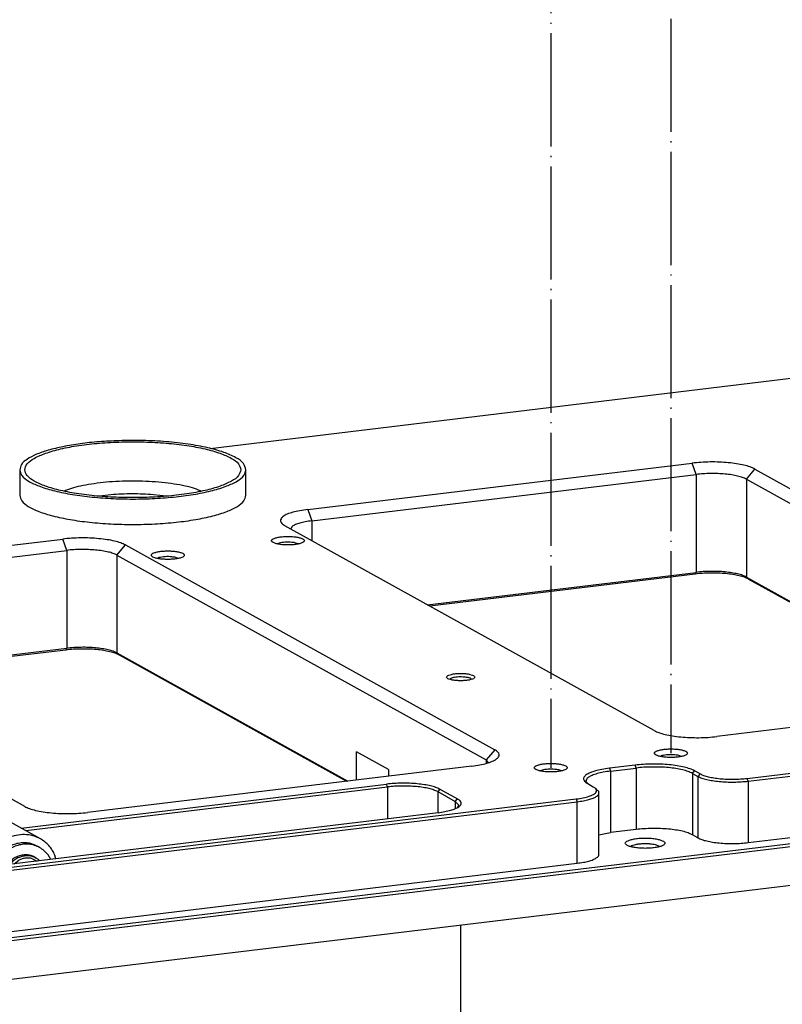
# Model space of a CAD drawing. Header units: inches. Extents: x -399 to 442, y -299 to 295.
# Tile 10 of 68: x -203 to -138, y -37 to 46. Entities that reach past the tile are written whole.
import ezdxf

# ---------------------------------------------------------------- set-up
doc = ezdxf.new("R2010")
doc.units = ezdxf.units.IN
doc.linetypes.add('DOT_CENTER', pattern=[14, 12, -1, 0, -1])
doc.layers.add('1', color=7, linetype='Continuous')

# ---------------------------------------------------------------- blocks, each defined once
blk = doc.blocks.new('0515-2033_2', base_point=(-209.44, -67.65))
at = {"color": 7, "linetype": 'Continuous'}
for p, q in [((-207.98, -57.43), (-208.04, -57.53)), ((-207.98, -57.43), (-207.7, -57.16)), ((-205.09, -57.43), (-205.38, -57.16)), ((-208.04, -57.53), (-208.04, -65.45)), ((-205.04, -57.53), (-205.04, -65.45)), ((-209.33, -66.6), (-208.04, -65.4)), ((-203.75, -66.6), (-205.04, -65.4)), ((-209.33, -66.6), (-209.44, -66.81)), ((-209.44, -66.9), (-209.44, -66.81)), ((-203.64, -66.9), (-203.64, -66.81))]:
    blk.add_line(p, q, dxfattribs=at)
for points, knots in [([(-207.7, -57.16), (-207.72, -57.19), (-207.77, -57.26), (-207.65, -57.38), (-207.47, -57.44), (-207.21, -57.51), (-206.89, -57.54), (-206.54, -57.56), (-206.19, -57.54), (-205.87, -57.51), (-205.61, -57.44), (-205.43, -57.38), (-205.31, -57.26), (-205.36, -57.19), (-205.38, -57.16)], [0, 0, 0, 0, 0.103708, 0.219756, 0.413418, 0.685608, 1.017045, 1.379988, 1.742932, 2.07437, 2.346561, 2.540226, 2.656275, 2.759982, 2.759982, 2.759982, 2.759982]), ([(-206.13, -56.95), (-206.24, -56.94), (-206.45, -56.93), (-206.77, -56.94), (-207.08, -56.96), (-207.34, -57.01), (-207.55, -57.06), (-207.65, -57.13), (-207.7, -57.16)], [0, 0, 0, 0, 0.321841, 0.649913, 0.961293, 1.234616, 1.452392, 1.604553, 1.604553, 1.604553, 1.604553]), ([(-205.38, -57.16), (-205.42, -57.14), (-205.5, -57.08), (-205.67, -57.03), (-205.89, -56.98), (-206.04, -56.96), (-206.13, -56.95)], [0, 0, 0, 0, 0.1278205, 0.3051929, 0.5269573, 0.7830164, 0.7830164, 0.7830164, 0.7830164]), ([(-205.04, -57.53), (-205.04, -57.51), (-205.05, -57.47), (-205.08, -57.45), (-205.09, -57.43)], [0, 0, 0, 0, 0.0542726, 0.120171, 0.120171, 0.120171, 0.120171]), ([(-208.04, -57.53), (-208.03, -57.57), (-207.99, -57.66), (-207.81, -57.74), (-207.58, -57.82), (-207.27, -57.88), (-206.92, -57.91), (-206.54, -57.93), (-206.16, -57.91), (-205.81, -57.88), (-205.5, -57.82), (-205.27, -57.74), (-205.09, -57.66), (-205.05, -57.57), (-205.04, -57.53)], [0, 0, 0, 0, 0.112733, 0.289432, 0.541005, 0.857732, 1.221577, 1.610032, 1.998486, 2.362331, 2.679058, 2.930631, 3.107329, 3.220062, 3.220062, 3.220062, 3.220062]), ([(-208.04, -65.45), (-208.03, -65.48), (-208.01, -65.55), (-207.9, -65.62), (-207.76, -65.69), (-207.56, -65.74), (-207.32, -65.79), (-207.14, -65.81), (-207.05, -65.82)], [0, 0, 0, 0, 0.084402, 0.203024, 0.366821, 0.574936, 0.821558, 1.098138, 1.098138, 1.098138, 1.098138]), ([(-207.05, -65.82), (-206.94, -65.83), (-206.7, -65.84), (-206.35, -65.84), (-206.01, -65.82), (-205.69, -65.78), (-205.43, -65.72), (-205.23, -65.65), (-205.08, -65.57), (-205.05, -65.49), (-205.04, -65.45)], [0, 0, 0, 0, 0.350364, 0.709453, 1.058084, 1.377806, 1.652303, 1.869086, 2.022606, 2.124405, 2.124405, 2.124405, 2.124405]), ([(-209.44, -66.81), (-209.41, -66.88), (-209.34, -67.05), (-209, -67.21), (-208.56, -67.36), (-207.96, -67.47), (-207.28, -67.54), (-206.54, -67.56), (-205.8, -67.54), (-205.12, -67.47), (-204.52, -67.36), (-204.08, -67.21), (-203.74, -67.05), (-203.67, -66.88), (-203.64, -66.81)], [0, 0, 0, 0, 0.217952, 0.559569, 1.045944, 1.658283, 2.361715, 3.112725, 3.863734, 4.567167, 5.179505, 5.66588, 6.007497, 6.225448, 6.225448, 6.225448, 6.225448]), ([(-203.64, -66.81), (-203.65, -66.77), (-203.66, -66.69), (-203.72, -66.64), (-203.75, -66.6)], [0, 0, 0, 0, 0.1049259, 0.2323272, 0.2323272, 0.2323272, 0.2323272]), ([(-209.44, -66.9), (-209.41, -66.97), (-209.34, -67.15), (-209, -67.31), (-208.56, -67.46), (-207.96, -67.57), (-207.28, -67.64), (-206.54, -67.66), (-205.8, -67.64), (-205.12, -67.57), (-204.52, -67.46), (-204.08, -67.31), (-203.74, -67.15), (-203.67, -66.97), (-203.64, -66.9)], [0, 0, 0, 0, 0.217951, 0.559567, 1.045943, 1.658282, 2.361716, 3.112727, 3.863739, 4.567172, 5.179512, 5.665887, 6.007503, 6.225454, 6.225454, 6.225454, 6.225454])]:
    blk.add_open_spline(points, degree=3, knots=knots, dxfattribs=at)
at = {"layer": '1', "color": 1, "linetype": 'DOT_CENTER'}
blk.add_line((-206.54, -38.12), (-206.54, -66.95), dxfattribs=at)
blk = doc.blocks.new('N2390-60305__17', base_point=(-318.01, -142.86))
blk.add_blockref('0515-2033_2', (-209.44, -67.65))
blk = doc.blocks.new('E6980-21791_1__35', base_point=(-253.31, 4.35))
at = {"color": 7, "linetype": 'Continuous'}
for p, q in [((-253.31, 10.16), (-253.31, 7.45)), ((-229.31, 7.45), (-229.31, 10.16))]:
    blk.add_line(p, q, dxfattribs=at)
at = {"color": 1, "linetype": 'Continuous'}
for p, q in [((-248.46, 7.94), (-248.57, 7.89)), ((-243.63, 7.5), (-244.82, 7.36)), ((-237.78, 7.36), (-239.11, 7.51)), ((-234.05, 7.89), (-234.12, 7.93))]:
    blk.add_line(p, q, dxfattribs=at)
at = {"color": 7, "linetype": 'Continuous'}
for points, knots in [([(-242.77, 13.24), (-243.48, 13.21), (-244.86, 13.15), (-246.84, 12.93), (-248.65, 12.64), (-250.22, 12.26), (-251.51, 11.83), (-252.46, 11.34), (-253.15, 10.81), (-253.26, 10.35), (-253.31, 10.16)], [0, 0, 0, 0, 2.124371, 4.139806, 5.986406, 7.611648, 8.97404, 10.049176, 10.843944, 11.436685, 11.436685, 11.436685, 11.436685]), ([(-229.86, 10.16), (-229.92, 10.38), (-230.08, 10.9), (-230.96, 11.45), (-232.14, 11.97), (-233.74, 12.41), (-235.66, 12.76), (-237.82, 13), (-240.13, 13.13), (-242.49, 13.13), (-244.8, 13), (-246.96, 12.76), (-248.88, 12.41), (-250.47, 11.97), (-251.68, 11.45), (-252.49, 10.9), (-252.87, 10.16), (-252.49, 9.41), (-251.68, 8.86), (-250.47, 8.34), (-248.88, 7.91), (-246.96, 7.56), (-244.8, 7.31), (-242.49, 7.19), (-240.13, 7.19), (-237.82, 7.31), (-235.66, 7.56), (-233.74, 7.91), (-232.14, 8.34), (-230.96, 8.86), (-230.08, 9.41), (-229.92, 9.94), (-229.86, 10.16)], [0, 0, 0, 0, 0.665008, 1.610693, 2.922303, 4.58886, 6.559346, 8.760572, 11.105507, 13.499208, 15.844142, 18.045369, 20.015854, 21.682412, 22.994021, 23.939707, 24.604715, 25.269722, 26.215408, 27.527017, 29.193575, 31.164061, 33.365287, 35.710221, 38.103923, 40.448857, 42.650083, 44.62057, 46.287126, 47.598736, 48.544421, 49.209429, 49.209429, 49.209429, 49.209429]), ([(-229.31, 10.16), (-229.38, 10.39), (-229.55, 10.95), (-230.49, 11.53), (-231.75, 12.08), (-233.46, 12.53), (-235.5, 12.9), (-237.8, 13.15), (-240.25, 13.28), (-241.93, 13.25), (-242.77, 13.24)], [0, 0, 0, 0, 0.705155, 1.712318, 3.111385, 4.888981, 6.988878, 9.331095, 11.820903, 14.355304, 14.355304, 14.355304, 14.355304]), ([(-253.31, 10.16), (-253.25, 9.94), (-253.11, 9.43), (-252.3, 8.88), (-251.2, 8.36), (-249.7, 7.91), (-247.9, 7.54), (-245.85, 7.26), (-243.62, 7.09), (-241.31, 7.03), (-238.99, 7.09), (-236.77, 7.26), (-234.71, 7.54), (-232.92, 7.91), (-231.42, 8.36), (-230.32, 8.88), (-229.51, 9.43), (-229.37, 9.94), (-229.31, 10.16)], [0, 0, 0, 0, 0.648307, 1.545953, 2.778035, 4.342844, 6.201851, 8.296251, 10.554296, 12.896141, 15.237985, 17.49603, 19.59043, 21.449438, 23.014247, 24.246328, 25.143975, 25.792281, 25.792281, 25.792281, 25.792281]), ([(-253.31, 7.45), (-253.25, 7.24), (-253.11, 6.73), (-252.3, 6.18), (-251.2, 5.66), (-249.7, 5.21), (-247.9, 4.84), (-245.85, 4.56), (-243.62, 4.39), (-241.31, 4.33), (-238.99, 4.39), (-236.77, 4.56), (-234.71, 4.84), (-232.92, 5.21), (-231.42, 5.66), (-230.32, 6.18), (-229.51, 6.73), (-229.37, 7.24), (-229.31, 7.45)], [0, 0, 0, 0, 0.648307, 1.545953, 2.778035, 4.342844, 6.201852, 8.296251, 10.554296, 12.89614, 15.237984, 17.496029, 19.590428, 21.449436, 23.014244, 24.246326, 25.143973, 25.792279, 25.792279, 25.792279, 25.792279])]:
    blk.add_open_spline(points, degree=3, knots=knots, dxfattribs=at)
at = {"color": 1, "linetype": 'Continuous'}
for points, knots in [([(-241.38, 8.95), (-241.84, 8.95), (-242.76, 8.93), (-244.11, 8.84), (-245.38, 8.69), (-246.55, 8.5), (-247.57, 8.26), (-248.18, 8.04), (-248.46, 7.94)], [0, 0, 0, 0, 1.399827, 2.762236, 4.052778, 5.239488, 6.294226, 7.194363, 7.194363, 7.194363, 7.194363]), ([(-234.12, 7.93), (-234.41, 8.03), (-235.03, 8.26), (-236.08, 8.5), (-237.27, 8.7), (-238.57, 8.84), (-239.95, 8.94), (-240.9, 8.95), (-241.38, 8.95)], [0, 0, 0, 0, 0.915647, 1.993442, 3.209226, 4.532806, 5.92984, 7.363338, 7.363338, 7.363338, 7.363338]), ([(-239.11, 7.51), (-239.48, 7.53), (-240.24, 7.58), (-241.37, 7.6), (-242.51, 7.58), (-243.26, 7.53), (-243.63, 7.5)], [0, 0, 0, 0, 1.122363, 2.265205, 3.406838, 4.525604, 4.525604, 4.525604, 4.525604])]:
    blk.add_open_spline(points, degree=3, knots=knots, dxfattribs=at)
blk = doc.blocks.new('bushings__36', base_point=(-253.31, -105.43))
blk.add_blockref('E6980-21791_1__35', (-253.31, 4.35))
blk = doc.blocks.new('washer1__62', base_point=(-256.26, -31.94))
at = {"color": 7, "linetype": 'Continuous'}
for p, q in [((-251.2, -29.93), (-251.45, -29.78)), ((-250.02, -31.19), (-250.29, -30.72)), ((-256.25, -31.91), (-256.26, -31.94)), ((-255.65, -31.37), (-255.92, -31.9))]:
    blk.add_line(p, q, dxfattribs=at)
for points, knots in [([(-254.88, -30.12), (-255.02, -30.24), (-255.32, -30.48), (-255.69, -30.91), (-256.01, -31.38), (-256.17, -31.73), (-256.25, -31.91)], [0, 0, 0, 0, 0.562338, 1.131091, 1.703309, 2.275754, 2.275754, 2.275754, 2.275754]), ([(-254.62, -30.26), (-254.82, -30.42), (-255.21, -30.74), (-255.5, -31.16), (-255.65, -31.37)], [0, 0, 0, 0, 0.750855, 1.511417, 1.511417, 1.511417, 1.511417]), ([(-251.45, -29.78), (-251.63, -29.7), (-251.98, -29.53), (-252.56, -29.42), (-253.16, -29.42), (-253.76, -29.54), (-254.35, -29.77), (-254.7, -30), (-254.88, -30.12)], [0, 0, 0, 0, 0.579695, 1.165008, 1.760685, 2.369921, 2.994002, 3.632259, 3.632259, 3.632259, 3.632259]), ([(-251.2, -29.93), (-251.37, -29.84), (-251.73, -29.67), (-252.31, -29.56), (-252.91, -29.56), (-253.51, -29.68), (-254.1, -29.91), (-254.45, -30.14), (-254.62, -30.26)], [0, 0, 0, 0, 0.579696, 1.16501, 1.760688, 2.369925, 2.994007, 3.632265, 3.632265, 3.632265, 3.632265]), ([(-250.29, -30.72), (-250.42, -30.56), (-250.68, -30.25), (-251.03, -30.03), (-251.2, -29.93)], [0, 0, 0, 0, 0.609203, 1.212103, 1.212103, 1.212103, 1.212103])]:
    blk.add_open_spline(points, degree=3, knots=knots, dxfattribs=at)
blk = doc.blocks.new('23796-0S111__63', base_point=(-267.78, -32.54))
at = {"color": 7, "linetype": 'Continuous'}
for p, q in [((-267.78, -23.55), (-260.89, -22.72)), ((-260.89, -22.72), (-254.34, -26.36)), ((-267.78, -23.55), (-267.78, -25.57)), ((-267.78, -23.55), (-261.23, -27.19)), ((-261.23, -27.19), (-258.28, -26.83)), ((-255.89, -26.54), (-254.34, -26.36)), ((-254.34, -26.36), (-254.34, -27.21)), ((-261.23, -27.19), (-261.23, -32.54)), ((-259.43, -27.57), (-259.88, -27.9)), ((-261.14, -30.85), (-261.14, -30.88)), ((-253.9, -31.65), (-253.39, -31.28)), ((-251.96, -31.11), (-251.45, -31.36)), ((-251.71, -30.95), (-251.55, -31.05)), ((-251.3, -31.21), (-251.55, -31.05)), ((-251.2, -31.33), (-251.3, -31.21)), ((-254.38, -31.47), (-254.58, -31.74)), ((-254.22, -31.56), (-254.32, -31.7))]:
    blk.add_line(p, q, dxfattribs=at)
for points, knots in [([(-259.66, -23.96), (-259.69, -23.88), (-259.77, -23.68), (-260.14, -23.51), (-260.63, -23.35), (-261.29, -23.23), (-262.05, -23.15), (-262.86, -23.12), (-263.67, -23.15), (-264.43, -23.23), (-265.08, -23.35), (-265.59, -23.51), (-265.93, -23.68), (-266.11, -23.96), (-265.93, -24.23), (-265.59, -24.4), (-265.08, -24.57), (-264.43, -24.69), (-263.67, -24.77), (-262.86, -24.79), (-262.05, -24.77), (-261.29, -24.69), (-260.63, -24.57), (-260.14, -24.4), (-259.77, -24.23), (-259.69, -24.03), (-259.66, -23.96)], [0, 0, 0, 0, 0.240498, 0.617454, 1.154144, 1.829828, 2.60603, 3.434731, 4.263433, 5.039635, 5.715319, 6.252009, 6.628965, 6.869463, 7.109961, 7.486917, 8.023607, 8.699291, 9.475493, 10.304194, 11.132896, 11.909098, 12.584782, 13.121472, 13.498428, 13.738926, 13.738926, 13.738926, 13.738926]), ([(-256.28, -25.83), (-256.31, -25.76), (-256.39, -25.56), (-256.76, -25.39), (-257.25, -25.22), (-257.91, -25.1), (-258.67, -25.02), (-259.48, -25), (-260.29, -25.02), (-261.05, -25.1), (-261.7, -25.22), (-262.21, -25.39), (-262.55, -25.56), (-262.73, -25.83), (-262.55, -26.11), (-262.21, -26.28), (-261.7, -26.44), (-261.05, -26.57), (-260.29, -26.64), (-259.48, -26.67), (-258.67, -26.64), (-257.91, -26.57), (-257.25, -26.44), (-256.76, -26.28), (-256.39, -26.11), (-256.31, -25.91), (-256.28, -25.83)], [0, 0, 0, 0, 0.240498, 0.617454, 1.154144, 1.829828, 2.60603, 3.434731, 4.263433, 5.039635, 5.715319, 6.252009, 6.628965, 6.869463, 7.109961, 7.486917, 8.023607, 8.699291, 9.475493, 10.304194, 11.132896, 11.909098, 12.584782, 13.121472, 13.498428, 13.738926, 13.738926, 13.738926, 13.738926]), ([(-259.88, -27.9), (-260.01, -28.03), (-260.26, -28.3), (-260.46, -28.61), (-260.56, -28.76)], [0, 0, 0, 0, 0.548791, 1.101042, 1.101042, 1.101042, 1.101042]), ([(-260.56, -28.76), (-260.65, -28.93), (-260.82, -29.25), (-261, -29.77), (-261.12, -30.31), (-261.13, -30.67), (-261.14, -30.85)], [0, 0, 0, 0, 0.552891, 1.103559, 1.649303, 2.187793, 2.187793, 2.187793, 2.187793]), ([(-251.71, -30.95), (-251.85, -30.89), (-252.14, -30.76), (-252.61, -30.69), (-253.09, -30.73), (-253.56, -30.88), (-254.01, -31.12), (-254.26, -31.35), (-254.38, -31.47)], [0, 0, 0, 0, 0.460686, 0.927312, 1.404589, 1.895136, 2.399145, 2.91453, 2.91453, 2.91453, 2.91453]), ([(-251.55, -31.05), (-251.69, -30.98), (-251.97, -30.85), (-252.44, -30.79), (-252.92, -30.83), (-253.39, -30.97), (-253.84, -31.21), (-254.09, -31.44), (-254.22, -31.56)], [0, 0, 0, 0, 0.460685, 0.92731, 1.404586, 1.895132, 2.39914, 2.914524, 2.914524, 2.914524, 2.914524]), ([(-251.96, -31.11), (-252.08, -31.08), (-252.31, -31.03), (-252.68, -31.05), (-253.04, -31.12), (-253.27, -31.23), (-253.39, -31.28)], [0, 0, 0, 0, 0.355711, 0.717818, 1.087979, 1.46681, 1.46681, 1.46681, 1.46681])]:
    blk.add_open_spline(points, degree=3, knots=knots, dxfattribs=at)
blk = doc.blocks.new('bearing_HK0509__64', base_point=(-261.22, -32.51))
at = {"color": 7, "linetype": 'Continuous'}
for p, q in [((-251.12, -28.99), (-254.93, -26.88)), ((-256.79, -31.09), (-257.16, -32.05)), ((-249.47, -31.12), (-249.57, -30.75)), ((-261.04, -32.46), (-261.02, -32.51))]:
    blk.add_line(p, q, dxfattribs=at)
for points, knots in [([(-254.93, -26.88), (-255.19, -26.76), (-255.72, -26.52), (-256.61, -26.41), (-257.51, -26.5), (-258.39, -26.81), (-259.21, -27.29), (-259.67, -27.75), (-259.9, -27.98)], [0, 0, 0, 0, 0.864093, 1.740234, 2.637779, 3.561551, 4.511222, 5.481767, 5.481767, 5.481767, 5.481767]), ([(-259.9, -27.98), (-260.07, -28.19), (-260.41, -28.61), (-260.79, -29.34), (-261.06, -30.11), (-261.19, -30.91), (-261.2, -31.7), (-261.09, -32.21), (-261.04, -32.46)], [0, 0, 0, 0, 0.815879, 1.634259, 2.448859, 3.253815, 4.044341, 4.817344, 4.817344, 4.817344, 4.817344]), ([(-251.12, -28.99), (-251.39, -28.87), (-251.92, -28.63), (-252.8, -28.52), (-253.7, -28.61), (-254.58, -28.92), (-255.41, -29.41), (-255.86, -29.86), (-256.09, -30.09)], [0, 0, 0, 0, 0.864091, 1.740232, 2.637775, 3.561546, 4.511215, 5.481758, 5.481758, 5.481758, 5.481758]), ([(-249.57, -30.75), (-249.66, -30.56), (-249.83, -30.2), (-250.2, -29.72), (-250.62, -29.31), (-250.96, -29.1), (-251.12, -28.99)], [0, 0, 0, 0, 0.608171, 1.206286, 1.797055, 2.383944, 2.383944, 2.383944, 2.383944]), ([(-256.09, -30.09), (-256.22, -30.24), (-256.49, -30.56), (-256.69, -30.91), (-256.79, -31.09)], [0, 0, 0, 0, 0.611719, 1.225725, 1.225725, 1.225725, 1.225725])]:
    blk.add_open_spline(points, degree=3, knots=knots, dxfattribs=at)
blk = doc.blocks.new('bearing_assy2_4__65', base_point=(-267.78, -32.54))
for name, p in [('23796-0S111__63', (-267.78, -32.54)), ('bearing_HK0509__64', (-261.22, -32.51)), ('washer1__62', (-256.26, -31.94))]:
    blk.add_blockref(name, p)
blk = doc.blocks.new('bearings__66', base_point=(-357.1, -124.31))
blk.add_blockref('bearing_assy2_4__65', (-267.78, -32.54))
blk = doc.blocks.new('E6980-24110__67', base_point=(-386.38, -128.07))
at = {"color": 7, "linetype": 'Continuous'}
for p, q in [((-110.66, 27.17), (-233.11, 12.39)), ((-222.76, 5.94), (-181.98, 10.86)), ((-222.34, 4.74), (-181.56, 9.66)), ((-175.34, 10.23), (-136.17, -11.51)), ((-176.24, 9.16), (-137.07, -12.58)), ((-186.01, -17.52), (-225.18, 4.22)), ((-224.41, 4.15), (-224.57, 3.88)), ((-289.52, -2.12), (-248.74, 2.8)), ((-242.09, 2.18), (-202.93, -19.56)), ((-225.78, 2.36), (-225.97, 2.28)), ((-223.74, 2.29), (-224.01, 2.38)), ((-289.1, -3.32), (-248.32, 1.6)), ((-243, 1.1), (-203.83, -20.64)), ((-238.52, 0.83), (-238.71, 0.74)), ((-236.49, 0.75), (-236.76, 0.85)), ((-210.08, -4.17), (-181.56, -0.73)), ((-181.66, -0.91), (-209.82, -4.31)), ((-176.24, -1.23), (-151.76, -14.82)), ((-176.02, -1.44), (-151.89, -14.83)), ((-252.77, -25.58), (-291.94, -3.84)), ((-276.84, -12.22), (-248.32, -8.78)), ((-248.42, -8.97), (-276.58, -12.36)), ((-243, -9.28), (-218.52, -22.87)), ((-242.77, -9.5), (-218.65, -22.89)), ((-176.16, -22.59), (-73.56, -10.2)), ((-176.05, -22.89), (-73.46, -10.5)), ((-207.67, -12.03), (-207.7, -12.08)), ((-205.38, -12.08), (-205.45, -12)), ((-138.59, -13.23), (-179.37, -18.15)), ((-305.07, -45.62), (-59.82, -16.02)), ((-304.61, -45.88), (-59.71, -16.32)), ((-176.05, -29.41), (-73.46, -17.02)), ((-217.59, -22.76), (-217.59, -19.76)), ((-214.21, -21.64), (-217.59, -19.76)), ((-298.53, -49.25), (-59.9, -20.45)), ((-203.58, -20.91), (-203.83, -20.64)), ((-185.16, -20.18), (-185.35, -20.26)), ((-183.12, -20.26), (-183.39, -20.16)), ((-205.34, -21.28), (-246.13, -26.21)), ((-214.21, -21.64), (-214.21, -22.35)), ((-197.9, -21.72), (-198.09, -21.8)), ((-195.86, -21.8), (-196.13, -21.7)), ((-188.04, -21.19), (-190.76, -21.52)), ((-190.66, -21.82), (-187.94, -21.49)), ((-181.14, -22.12), (-181.73, -21.79)), ((-193.25, -22.93), (-193.01, -23.18)), ((-181.96, -22.06), (-181.37, -22.38)), ((-253.14, -27.88), (-214.39, -23.2)), ((-252.67, -28.13), (-214.29, -23.5)), ((-208.97, -24), (-207.11, -25.03)), ((-208.74, -23.73), (-206.88, -24.77)), ((-193.06, -23.15), (-192.47, -23.48)), ((-192.47, -23.48), (-192.25, -23.63)), ((-192.01, -23.86), (-192.25, -23.63)), ((-296.88, -37.15), (-194.28, -24.77)), ((-206.74, -25.43), (-207.11, -25.03)), ((-191.87, -30.65), (-191.87, -24.13)), ((-296.77, -37.45), (-194.18, -25.07)), ((-206.88, -25.67), (-206.74, -25.43)), ((-208.94, -26.23), (-295.94, -36.73)), ((-187.94, -28.01), (-190.66, -28.34)), ((-191.87, -28.57), (-190.66, -28.34)), ((-181.37, -28.9), (-181.96, -28.58)), ((-188.48, -29.81), (-188.49, -29.83)), ((-185.46, -29.84), (-185.52, -29.77)), ((-296.77, -43.97), (-194.18, -31.59))]:
    blk.add_line(p, q, dxfattribs=at)
at = {"color": 1, "linetype": 'Continuous'}
for p, q in [((-181.56, 9.66), (-181.98, 10.86)), ((-181.56, 9.66), (-181.56, -0.73)), ((-176.24, 9.16), (-175.34, 10.23)), ((-176.24, 9.16), (-176.24, -1.23)), ((-222.76, 5.94), (-222.34, 4.74)), ((-222.34, 4.74), (-222.34, 2.64)), ((-248.32, 1.6), (-248.74, 2.8)), ((-243, 1.1), (-242.09, 2.18)), ((-248.32, 1.6), (-248.32, -8.78)), ((-243, 1.1), (-243, -9.28)), ((-181.66, -0.91), (-181.56, -0.73)), ((-176.24, -1.23), (-176.02, -1.44)), ((-248.42, -8.97), (-248.32, -8.78)), ((-243, -9.28), (-242.77, -9.5)), ((-202.93, -19.56), (-203.83, -20.64)), ((-203.83, -20.64), (-203.83, -21)), ((-190.76, -21.52), (-190.66, -21.82)), ((-190.66, -21.82), (-190.66, -28.34)), ((-187.94, -21.49), (-188.04, -21.19)), ((-187.94, -21.49), (-187.94, -28.01)), ((-181.96, -22.06), (-181.73, -21.79)), ((-181.96, -22.06), (-181.96, -28.58)), ((-181.14, -22.12), (-181.37, -22.38)), ((-181.37, -22.38), (-181.37, -28.9)), ((-176.05, -22.89), (-176.16, -22.59)), ((-176.05, -22.89), (-176.05, -29.41)), ((-214.29, -23.5), (-214.39, -23.2)), ((-214.29, -23.5), (-214.29, -26.87)), ((-208.74, -23.73), (-208.97, -24)), ((-208.97, -24), (-208.97, -26.23)), ((-207.11, -25.03), (-206.88, -24.77)), ((-207.11, -25.03), (-207.11, -25.76)), ((-194.28, -24.77), (-194.18, -25.07)), ((-194.18, -31.59), (-194.18, -25.07))]:
    blk.add_line(p, q, dxfattribs=at)
at = {"color": 7, "linetype": 'Continuous'}
for points, knots in [([(-175.34, 10.23), (-175.5, 10.31), (-175.87, 10.48), (-176.53, 10.66), (-177.3, 10.81), (-178.18, 10.91), (-179.11, 10.97), (-180.08, 10.99), (-181.04, 10.95), (-181.67, 10.89), (-181.98, 10.86)], [0, 0, 0, 0, 0.544952, 1.225946, 2.024672, 2.915222, 3.866792, 4.845604, 5.816599, 6.745083, 6.745083, 6.745083, 6.745083]), ([(-176.24, 9.16), (-176.37, 9.22), (-176.67, 9.36), (-177.19, 9.5), (-177.81, 9.62), (-178.51, 9.7), (-179.27, 9.75), (-180.04, 9.76), (-180.81, 9.73), (-181.31, 9.68), (-181.56, 9.66)], [0, 0, 0, 0, 0.435962, 0.980757, 1.619738, 2.332178, 3.093434, 3.876483, 4.653279, 5.396066, 5.396066, 5.396066, 5.396066]), ([(-222.76, 5.94), (-223.05, 5.9), (-223.58, 5.82), (-224.3, 5.66), (-224.89, 5.47), (-225.32, 5.25), (-225.6, 5.01), (-225.68, 4.69), (-225.49, 4.41), (-225.3, 4.29), (-225.18, 4.22)], [0, 0, 0, 0, 0.8533, 1.602526, 2.224723, 2.706402, 3.052244, 3.311128, 3.597943, 4.001688, 4.001688, 4.001688, 4.001688]), ([(-222.34, 4.74), (-222.57, 4.7), (-222.99, 4.65), (-223.57, 4.51), (-224.04, 4.36), (-224.3, 4.22), (-224.41, 4.15)], [0, 0, 0, 0, 0.682642, 1.282025, 1.779784, 2.165127, 2.165127, 2.165127, 2.165127]), ([(-242.09, 2.18), (-242.26, 2.25), (-242.63, 2.43), (-243.28, 2.6), (-244.06, 2.75), (-244.93, 2.85), (-245.87, 2.92), (-246.84, 2.93), (-247.8, 2.9), (-248.43, 2.83), (-248.74, 2.8)], [0, 0, 0, 0, 0.544952, 1.225946, 2.024672, 2.915222, 3.866792, 4.845604, 5.816599, 6.745083, 6.745083, 6.745083, 6.745083]), ([(-223.11, 2.63), (-223.13, 2.67), (-223.18, 2.79), (-223.42, 2.89), (-223.73, 2.98), (-224.15, 3.05), (-224.61, 3.08), (-225.1, 3.08), (-225.57, 3.05), (-225.98, 2.98), (-226.3, 2.89), (-226.52, 2.79), (-226.64, 2.63), (-226.52, 2.46), (-226.3, 2.37), (-225.98, 2.27), (-225.57, 2.21), (-225.1, 2.17), (-224.61, 2.17), (-224.15, 2.21), (-223.73, 2.27), (-223.42, 2.37), (-223.18, 2.46), (-223.13, 2.58), (-223.11, 2.63)], [0, 0, 0, 0, 0.145974, 0.383812, 0.72424, 1.149027, 1.62833, 2.126432, 2.605735, 3.030522, 3.370949, 3.608789, 3.754762, 3.900735, 4.138574, 4.479001, 4.903789, 5.383092, 5.881194, 6.360497, 6.785284, 7.125711, 7.36355, 7.509524, 7.509524, 7.509524, 7.509524]), ([(-224.43, 2.45), (-224.55, 2.46), (-224.79, 2.47), (-225.15, 2.46), (-225.48, 2.43), (-225.68, 2.39), (-225.78, 2.36)], [0, 0, 0, 0, 0.359886, 0.725241, 1.066791, 1.357831, 1.357831, 1.357831, 1.357831]), ([(-224.01, 2.38), (-224.08, 2.4), (-224.22, 2.43), (-224.36, 2.44), (-224.43, 2.45)], [0, 0, 0, 0, 0.1996853, 0.4223273, 0.4223273, 0.4223273, 0.4223273]), ([(-243, 1.1), (-243.13, 1.16), (-243.43, 1.3), (-243.95, 1.44), (-244.57, 1.56), (-245.27, 1.64), (-246.02, 1.69), (-246.8, 1.7), (-247.57, 1.68), (-248.07, 1.63), (-248.32, 1.6)], [0, 0, 0, 0, 0.435962, 0.980757, 1.619738, 2.332178, 3.093434, 3.876483, 4.653279, 5.396066, 5.396066, 5.396066, 5.396066]), ([(-235.85, 1.09), (-235.87, 1.14), (-235.92, 1.26), (-236.16, 1.35), (-236.48, 1.45), (-236.89, 1.51), (-237.36, 1.54), (-237.84, 1.54), (-238.31, 1.51), (-238.72, 1.45), (-239.04, 1.35), (-239.26, 1.26), (-239.38, 1.09), (-239.26, 0.92), (-239.04, 0.83), (-238.72, 0.73), (-238.31, 0.67), (-237.84, 0.64), (-237.36, 0.64), (-236.89, 0.67), (-236.48, 0.73), (-236.16, 0.83), (-235.92, 0.92), (-235.87, 1.04), (-235.85, 1.09)], [0, 0, 0, 0, 0.145974, 0.383812, 0.72424, 1.149027, 1.62833, 2.126432, 2.605735, 3.030522, 3.370949, 3.608789, 3.754762, 3.900735, 4.138574, 4.479001, 4.903789, 5.383092, 5.881194, 6.360497, 6.785284, 7.125711, 7.36355, 7.509524, 7.509524, 7.509524, 7.509524]), ([(-237.17, 0.91), (-237.29, 0.92), (-237.53, 0.94), (-237.89, 0.93), (-238.22, 0.9), (-238.43, 0.85), (-238.52, 0.83)], [0, 0, 0, 0, 0.359885, 0.725241, 1.06679, 1.357831, 1.357831, 1.357831, 1.357831]), ([(-236.76, 0.85), (-236.82, 0.86), (-236.96, 0.89), (-237.1, 0.9), (-237.17, 0.91)], [0, 0, 0, 0, 0.1996833, 0.4223229, 0.4223229, 0.4223229, 0.4223229]), ([(-176.02, -1.44), (-176.16, -1.38), (-176.47, -1.23), (-177.03, -1.08), (-177.69, -0.95), (-178.43, -0.86), (-179.23, -0.81), (-180.05, -0.8), (-180.87, -0.83), (-181.4, -0.88), (-181.66, -0.91)], [0, 0, 0, 0, 0.463209, 1.042054, 1.720971, 2.477939, 3.286773, 4.118763, 4.944109, 5.73332, 5.73332, 5.73332, 5.73332]), ([(-176.24, -1.23), (-176.37, -1.16), (-176.67, -1.03), (-177.19, -0.89), (-177.81, -0.77), (-178.51, -0.68), (-179.27, -0.63), (-180.04, -0.62), (-180.81, -0.65), (-181.31, -0.7), (-181.56, -0.73)], [0, 0, 0, 0, 0.435962, 0.980757, 1.619738, 2.332178, 3.093434, 3.876483, 4.653279, 5.396066, 5.396066, 5.396066, 5.396066]), ([(-242.77, -9.5), (-242.91, -9.43), (-243.23, -9.28), (-243.79, -9.14), (-244.44, -9.01), (-245.19, -8.92), (-245.99, -8.87), (-246.81, -8.86), (-247.62, -8.88), (-248.16, -8.94), (-248.42, -8.97)], [0, 0, 0, 0, 0.463209, 1.042054, 1.720971, 2.477939, 3.286773, 4.118763, 4.944109, 5.73332, 5.73332, 5.73332, 5.73332]), ([(-243, -9.28), (-243.13, -9.22), (-243.43, -9.08), (-243.95, -8.94), (-244.57, -8.82), (-245.27, -8.74), (-246.02, -8.69), (-246.8, -8.68), (-247.57, -8.71), (-248.07, -8.76), (-248.32, -8.78)], [0, 0, 0, 0, 0.435962, 0.980757, 1.619738, 2.332178, 3.093434, 3.876483, 4.653279, 5.396066, 5.396066, 5.396066, 5.396066]), ([(-205.04, -11.84), (-205.06, -11.81), (-205.1, -11.7), (-205.31, -11.62), (-205.58, -11.54), (-205.93, -11.48), (-206.33, -11.46), (-206.75, -11.46), (-207.15, -11.48), (-207.5, -11.54), (-207.78, -11.62), (-207.96, -11.7), (-208.07, -11.84), (-207.96, -11.99), (-207.78, -12.07), (-207.5, -12.15), (-207.15, -12.2), (-206.75, -12.23), (-206.33, -12.23), (-205.93, -12.2), (-205.58, -12.15), (-205.31, -12.07), (-205.1, -11.99), (-205.06, -11.88), (-205.04, -11.84)], [0, 0, 0, 0, 0.125121, 0.328982, 0.620777, 0.98488, 1.395712, 1.822656, 2.233487, 2.597591, 2.889385, 3.093247, 3.218367, 3.343487, 3.54735, 3.839144, 4.203247, 4.614079, 5.041023, 5.451855, 5.815957, 6.107753, 6.311614, 6.436735, 6.436735, 6.436735, 6.436735]), ([(-206.13, -11.84), (-206.23, -11.84), (-206.44, -11.82), (-206.74, -11.83), (-207.04, -11.85), (-207.3, -11.89), (-207.51, -11.94), (-207.62, -12), (-207.67, -12.03)], [0, 0, 0, 0, 0.306343, 0.619331, 0.919091, 1.186864, 1.406782, 1.568322, 1.568322, 1.568322, 1.568322]), ([(-205.45, -12), (-205.49, -11.98), (-205.58, -11.94), (-205.74, -11.9), (-205.92, -11.87), (-206.06, -11.85), (-206.13, -11.84)], [0, 0, 0, 0, 0.1307874, 0.2942245, 0.4859168, 0.6996467, 0.6996467, 0.6996467, 0.6996467]), ([(-186.01, -17.52), (-185.85, -17.6), (-185.48, -17.77), (-184.82, -17.95), (-184.05, -18.1), (-183.17, -18.2), (-182.23, -18.26), (-181.27, -18.28), (-180.31, -18.25), (-179.68, -18.18), (-179.37, -18.15)], [0, 0, 0, 0, 0.544952, 1.225946, 2.024672, 2.915222, 3.866792, 4.845604, 5.816599, 6.745083, 6.745083, 6.745083, 6.745083]), ([(-205.34, -21.28), (-205.06, -21.25), (-204.53, -21.17), (-203.81, -21.01), (-203.22, -20.81), (-202.79, -20.59), (-202.5, -20.35), (-202.42, -20.04), (-202.61, -19.75), (-202.81, -19.63), (-202.93, -19.56)], [0, 0, 0, 0, 0.8533, 1.602526, 2.224723, 2.706402, 3.052244, 3.311128, 3.597943, 4.001688, 4.001688, 4.001688, 4.001688]), ([(-182.49, -19.92), (-182.51, -19.87), (-182.56, -19.75), (-182.8, -19.66), (-183.11, -19.56), (-183.53, -19.5), (-183.99, -19.46), (-184.48, -19.46), (-184.95, -19.5), (-185.36, -19.56), (-185.68, -19.66), (-185.9, -19.75), (-186.02, -19.92), (-185.9, -20.09), (-185.68, -20.18), (-185.36, -20.28), (-184.95, -20.34), (-184.48, -20.37), (-183.99, -20.37), (-183.53, -20.34), (-183.11, -20.28), (-182.8, -20.18), (-182.56, -20.09), (-182.51, -19.97), (-182.49, -19.92)], [0, 0, 0, 0, 0.145974, 0.383812, 0.72424, 1.149027, 1.62833, 2.126432, 2.605735, 3.030522, 3.370949, 3.608789, 3.754762, 3.900735, 4.138574, 4.479001, 4.903789, 5.383092, 5.881194, 6.360497, 6.785284, 7.125711, 7.36355, 7.509524, 7.509524, 7.509524, 7.509524]), ([(-183.81, -20.1), (-183.93, -20.09), (-184.17, -20.07), (-184.53, -20.08), (-184.86, -20.11), (-185.06, -20.16), (-185.16, -20.18)], [0, 0, 0, 0, 0.359888, 0.725248, 1.066801, 1.357844, 1.357844, 1.357844, 1.357844]), ([(-183.39, -20.16), (-183.46, -20.15), (-183.59, -20.12), (-183.73, -20.11), (-183.81, -20.1)], [0, 0, 0, 0, 0.1996785, 0.4223124, 0.4223124, 0.4223124, 0.4223124]), ([(-195.23, -21.46), (-195.25, -21.41), (-195.3, -21.29), (-195.54, -21.2), (-195.86, -21.1), (-196.27, -21.04), (-196.74, -21), (-197.22, -21), (-197.69, -21.04), (-198.1, -21.1), (-198.42, -21.2), (-198.64, -21.29), (-198.76, -21.46), (-198.64, -21.62), (-198.42, -21.72), (-198.1, -21.81), (-197.69, -21.88), (-197.22, -21.91), (-196.74, -21.91), (-196.27, -21.88), (-195.86, -21.81), (-195.54, -21.72), (-195.3, -21.62), (-195.25, -21.5), (-195.23, -21.46)], [0, 0, 0, 0, 0.145974, 0.383812, 0.72424, 1.149027, 1.62833, 2.126432, 2.605735, 3.030522, 3.370949, 3.608789, 3.754762, 3.900735, 4.138574, 4.479001, 4.903789, 5.383092, 5.881194, 6.360497, 6.785284, 7.125711, 7.36355, 7.509524, 7.509524, 7.509524, 7.509524]), ([(-196.55, -21.64), (-196.67, -21.63), (-196.91, -21.61), (-197.27, -21.62), (-197.6, -21.65), (-197.81, -21.7), (-197.9, -21.72)], [0, 0, 0, 0, 0.359888, 0.725248, 1.066801, 1.357844, 1.357844, 1.357844, 1.357844]), ([(-196.13, -21.7), (-196.2, -21.69), (-196.34, -21.66), (-196.48, -21.64), (-196.55, -21.64)], [0, 0, 0, 0, 0.1996783, 0.422312, 0.422312, 0.422312, 0.422312]), ([(-190.76, -21.52), (-191.03, -21.56), (-191.53, -21.63), (-192.22, -21.78), (-192.78, -21.97), (-193.19, -22.18), (-193.46, -22.4), (-193.54, -22.7), (-193.36, -22.97), (-193.17, -23.09), (-193.06, -23.15)], [0, 0, 0, 0, 0.810635, 1.5224, 2.113487, 2.571082, 2.899632, 3.145572, 3.418046, 3.801604, 3.801604, 3.801604, 3.801604]), ([(-190.66, -21.82), (-190.91, -21.86), (-191.39, -21.92), (-192.04, -22.07), (-192.57, -22.24), (-192.95, -22.44), (-193.22, -22.66), (-193.24, -22.85), (-193.25, -22.93)], [0, 0, 0, 0, 0.76797, 1.442274, 2.002252, 2.435763, 2.747021, 2.980017, 2.980017, 2.980017, 2.980017]), ([(-181.73, -21.79), (-181.89, -21.71), (-182.24, -21.55), (-182.86, -21.38), (-183.6, -21.24), (-184.43, -21.14), (-185.32, -21.08), (-186.24, -21.07), (-187.15, -21.1), (-187.75, -21.16), (-188.04, -21.19)], [0, 0, 0, 0, 0.517704, 1.164649, 1.923439, 2.769461, 3.673453, 4.603324, 5.525769, 6.407828, 6.407828, 6.407828, 6.407828]), ([(-181.96, -22.06), (-182.11, -21.99), (-182.44, -21.83), (-183.03, -21.67), (-183.73, -21.54), (-184.51, -21.44), (-185.36, -21.39), (-186.23, -21.38), (-187.09, -21.41), (-187.66, -21.46), (-187.94, -21.49)], [0, 0, 0, 0, 0.490457, 1.103352, 1.822205, 2.6237, 3.480113, 4.361043, 5.234939, 6.070574, 6.070574, 6.070574, 6.070574]), ([(-181.37, -22.38), (-181.23, -22.45), (-180.94, -22.59), (-180.41, -22.72), (-179.79, -22.84), (-179.09, -22.93), (-178.34, -22.98), (-177.57, -22.99), (-176.8, -22.96), (-176.3, -22.91), (-176.05, -22.89)], [0, 0, 0, 0, 0.435962, 0.980757, 1.619738, 2.332178, 3.093434, 3.876483, 4.653279, 5.396066, 5.396066, 5.396066, 5.396066]), ([(-181.14, -22.12), (-181.02, -22.17), (-180.74, -22.3), (-180.25, -22.43), (-179.66, -22.55), (-179.01, -22.63), (-178.3, -22.67), (-177.58, -22.68), (-176.86, -22.66), (-176.39, -22.61), (-176.16, -22.59)], [0, 0, 0, 0, 0.408714, 0.91946, 1.518504, 2.186416, 2.900094, 3.634203, 4.362449, 5.058812, 5.058812, 5.058812, 5.058812]), ([(-208.74, -23.73), (-208.88, -23.67), (-209.2, -23.52), (-209.76, -23.37), (-210.41, -23.25), (-211.16, -23.16), (-211.96, -23.1), (-212.78, -23.09), (-213.59, -23.12), (-214.13, -23.17), (-214.39, -23.2)], [0, 0, 0, 0, 0.463209, 1.042054, 1.720971, 2.477939, 3.286773, 4.118763, 4.944109, 5.73332, 5.73332, 5.73332, 5.73332]), ([(-208.97, -24), (-209.1, -23.94), (-209.4, -23.8), (-209.92, -23.66), (-210.54, -23.54), (-211.24, -23.46), (-211.99, -23.41), (-212.77, -23.4), (-213.54, -23.42), (-214.04, -23.48), (-214.29, -23.5)], [0, 0, 0, 0, 0.435962, 0.980757, 1.619738, 2.332178, 3.093434, 3.876483, 4.653279, 5.396066, 5.396066, 5.396066, 5.396066]), ([(-194.28, -24.77), (-194.03, -24.74), (-193.57, -24.67), (-192.96, -24.52), (-192.5, -24.33), (-192.19, -24.14), (-192.07, -23.84), (-192.19, -23.7), (-192.25, -23.63)], [0, 0, 0, 0, 0.755177, 1.394105, 1.890622, 2.237112, 2.473902, 2.735369, 2.735369, 2.735369, 2.735369]), ([(-191.87, -24.13), (-191.87, -24.09), (-191.89, -23.98), (-191.97, -23.9), (-192.01, -23.86)], [0, 0, 0, 0, 0.1447269, 0.3204553, 0.3204553, 0.3204553, 0.3204553]), ([(-208.94, -26.23), (-208.7, -26.19), (-208.25, -26.13), (-207.63, -25.99), (-207.13, -25.83), (-206.77, -25.64), (-206.53, -25.44), (-206.46, -25.17), (-206.62, -24.93), (-206.79, -24.83), (-206.88, -24.77)], [0, 0, 0, 0, 0.725305, 1.362147, 1.891015, 2.300442, 2.594408, 2.814459, 3.058251, 3.401435, 3.401435, 3.401435, 3.401435]), ([(-194.18, -25.07), (-193.96, -25.04), (-193.55, -24.99), (-192.99, -24.86), (-192.52, -24.71), (-192.18, -24.55), (-191.93, -24.36), (-191.88, -24.2), (-191.87, -24.13)], [0, 0, 0, 0, 0.658719, 1.240937, 1.729954, 2.11531, 2.397921, 2.605151, 2.605151, 2.605151, 2.605151]), ([(-252.77, -25.58), (-252.61, -25.66), (-252.24, -25.83), (-251.58, -26), (-250.81, -26.15), (-249.93, -26.26), (-248.99, -26.32), (-248.03, -26.33), (-247.07, -26.3), (-246.44, -26.24), (-246.13, -26.21)], [0, 0, 0, 0, 0.544952, 1.225946, 2.024672, 2.915222, 3.866792, 4.845604, 5.816599, 6.745083, 6.745083, 6.745083, 6.745083]), ([(-181.96, -28.58), (-182.11, -28.51), (-182.44, -28.35), (-183.03, -28.19), (-183.73, -28.06), (-184.51, -27.96), (-185.36, -27.91), (-186.23, -27.9), (-187.09, -27.93), (-187.66, -27.98), (-187.94, -28.01)], [0, 0, 0, 0, 0.490457, 1.103352, 1.822205, 2.6237, 3.480113, 4.361043, 5.234939, 6.070574, 6.070574, 6.070574, 6.070574]), ([(-184.87, -29.47), (-184.89, -29.42), (-184.94, -29.29), (-185.19, -29.18), (-185.51, -29.07), (-185.94, -28.99), (-186.44, -28.93), (-186.97, -28.92), (-187.51, -28.93), (-188, -28.99), (-188.43, -29.07), (-188.76, -29.18), (-188.99, -29.29), (-189.11, -29.47), (-188.99, -29.65), (-188.76, -29.76), (-188.43, -29.87), (-188, -29.95), (-187.51, -30), (-186.97, -30.02), (-186.44, -30), (-185.94, -29.95), (-185.51, -29.87), (-185.19, -29.76), (-184.94, -29.65), (-184.89, -29.52), (-184.87, -29.47)], [0, 0, 0, 0, 0.157827, 0.405204, 0.757407, 1.200825, 1.710207, 2.254043, 2.797878, 3.30726, 3.750678, 4.102881, 4.350258, 4.508085, 4.665912, 4.913289, 5.265492, 5.70891, 6.218292, 6.762128, 7.305963, 7.815345, 8.258763, 8.610966, 8.858343, 9.01617, 9.01617, 9.01617, 9.01617]), ([(-181.37, -28.9), (-181.23, -28.97), (-180.94, -29.11), (-180.41, -29.24), (-179.79, -29.36), (-179.09, -29.45), (-178.34, -29.5), (-177.57, -29.51), (-176.8, -29.48), (-176.3, -29.43), (-176.05, -29.41)], [0, 0, 0, 0, 0.435962, 0.980757, 1.619738, 2.332178, 3.093434, 3.876483, 4.653279, 5.396066, 5.396066, 5.396066, 5.396066]), ([(-186.43, -29.56), (-186.56, -29.55), (-186.84, -29.53), (-187.24, -29.54), (-187.64, -29.57), (-187.98, -29.62), (-188.26, -29.69), (-188.41, -29.77), (-188.48, -29.81)], [0, 0, 0, 0, 0.408455, 0.825769, 1.225446, 1.582474, 1.875697, 2.091084, 2.091084, 2.091084, 2.091084]), ([(-185.52, -29.77), (-185.58, -29.75), (-185.69, -29.69), (-185.9, -29.64), (-186.15, -29.59), (-186.33, -29.57), (-186.43, -29.56)], [0, 0, 0, 0, 0.1743845, 0.3923024, 0.6478944, 0.93287, 0.93287, 0.93287, 0.93287]), ([(-194.18, -31.59), (-193.96, -31.56), (-193.55, -31.51), (-192.99, -31.38), (-192.52, -31.23), (-192.18, -31.07), (-191.93, -30.88), (-191.88, -30.72), (-191.87, -30.65)], [0, 0, 0, 0, 0.658719, 1.240937, 1.729955, 2.115311, 2.397921, 2.605152, 2.605152, 2.605152, 2.605152])]:
    blk.add_open_spline(points, degree=3, knots=knots, dxfattribs=at)
blk = doc.blocks.new('E6980-64110__68', base_point=(-386.38, -128.07))
for name, p in [('E6980-24110__67', (-386.38, -128.07)), ('bearings__66', (-357.1, -124.31)), ('bushings__36', (-253.31, -105.43))]:
    blk.add_blockref(name, p)
blk = doc.blocks.new('0515-1946_2', base_point=(-187.14, 193.07))
at = {"layer": '1', "color": 1, "linetype": 'DOT_CENTER'}
blk.add_line((-184.24, 199.25), (-184.24, -19.92), dxfattribs=at)
blk = doc.blocks.new('0515-1946', base_point=(-199.88, 191.53))
at = {"layer": '1', "color": 1, "linetype": 'DOT_CENTER'}
blk.add_line((-196.98, 197.71), (-196.98, -21.46), dxfattribs=at)
blk = doc.blocks.new('N2390-60301__120', base_point=(-230.23, 166.28))
for name, p in [('0515-1946_2', (-187.14, 193.07)), ('0515-1946', (-199.88, 191.53))]:
    blk.add_blockref(name, p)
blk = doc.blocks.new('N2494-90112__127', base_point=(-386.38, -319.12))
for name, p in [('N2390-60301__120', (-230.23, 166.28)), ('N2390-60305__17', (-318.01, -142.86)), ('E6980-64110__68', (-386.38, -128.07))]:
    blk.add_blockref(name, p)
blk = doc.blocks.new('gen1', base_point=(-147.5, 38.75))
blk.add_blockref('N2494-90112__127', (-386.38, -319.12))

msp = doc.modelspace()

# ---------------------------------------------------------------- block references
at = {"xscale": 0.8, "yscale": 0.8, "zscale": 0.8}
msp.add_blockref('gen1', (-118, 31), dxfattribs=at)

doc.saveas('drawing.dxf')
